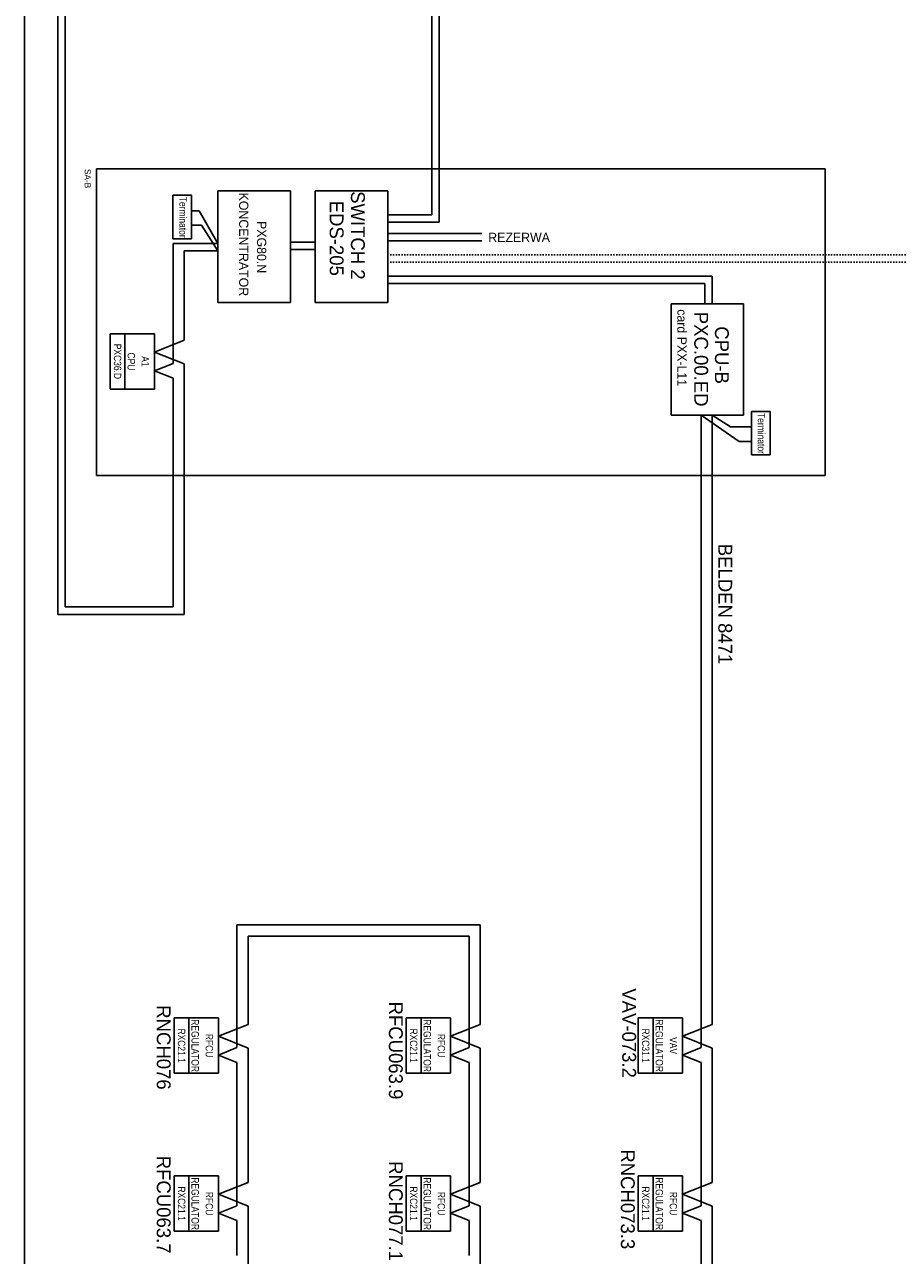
# Model space of a CAD drawing. Header units: millimetres. Extents: x -4295 to 10692, y -6128 to -188.
# Tile 27 of 30: x 8546 to 9504, y -3167 to -1818. Entities that reach past the tile are written whole.
import ezdxf
from ezdxf.enums import TextEntityAlignment as Align

# ---------------------------------------------------------------- set-up
doc = ezdxf.new("R2010")
doc.units = ezdxf.units.MM
doc.linetypes.add('ACAD_ISO07W100', pattern=[3, 0, -3])
doc.linetypes.add('DOT2', pattern=[0.125, 0, -0.125])
for name, color, linetype in [('AIS_SZAFY', 184, 'Continuous'), ('AIS_tabelka', 184, 'Continuous'), ('BACnet_LON', 170, 'Continuous'), ('BMS_podkład', 184, 'DOT2')]:
    doc.layers.add(name, color=color, linetype=linetype)
doc.layers.add('ETHERNET', color=10, linetype='Continuous', lineweight=30)
doc.styles.add('VARSOVIA', font='ARIALN.TTF')

msp = doc.modelspace()

# ---------------------------------------------------------------- linework, layer by layer
at = {"layer": 'AIS_SZAFY'}
for p, q in [((8624.8, -2312.3), (8624.9, -1976.2)), ((8624.9, -1976.2), (8684.3, -1976.2)), ((8624.9, -1976.2), (9424.4, -1976.2)), ((8684.3, -1976.2), (8711.2, -1976.2)), ((8684.3, -1976.2), (8711.2, -1976.2)), ((9424.4, -1976.2), (9424.4, -2312.3)), ((8758.1, -2122.5), (8758.1, -2000.2)), ((8758.1, -2000.2), (8837.6, -2000.2)), ((8837.6, -2122.5), (8837.6, -2000.2)), ((8865, -2122.5), (8865, -2000.2)), ((8865, -2000.2), (8944.6, -2000.2)), ((8944.6, -2122.5), (8944.6, -2000.2)), ((8837.6, -2122.5), (8758.1, -2122.5)), ((8944.6, -2122.5), (8865, -2122.5)), ((9255.2, -2246.1), (9255.2, -2123.9)), ((9255.2, -2123.9), (9334.8, -2123.9)), ((9334.8, -2246.1), (9334.8, -2123.9)), ((9334.8, -2246.1), (9255.2, -2246.1)), ((9424.4, -2312.3), (8624.8, -2312.3))]:
    msp.add_line(p, q, dxfattribs=at)
at = {"layer": 'AIS_tabelka', "color": 6}
msp.add_line((8546.1, -514.5), (8546.1, -6004.5), dxfattribs=at)
at = {"layer": 'BACnet_LON'}
for p, q in [((9001, -2034.6), (9001, -955.6)), ((8992.9, -2026.5), (8992.9, -963.7)), ((8582.5, -2464.6), (8582.5, -1406)), ((8590.6, -2456.5), (8590.6, -1414.1)), ((8708.8, -2004.9), (8708.8, -2052.7)), ((8708.8, -2004.9), (8729.3, -2004.9)), ((8729.3, -2004.9), (8729.3, -2052.7)), ((8729.3, -2022), (8737.5, -2022)), ((8758.1, -2057.9), (8737.5, -2022)), ((8729, -2037.8), (8740.2, -2037.8)), ((8758.1, -2066), (8740.2, -2037.8)), ((8944.6, -2026.5), (8992.9, -2026.5)), ((8944.6, -2034.6), (9001, -2034.6)), ((8944.6, -2046.8), (9047.7, -2046.8)), ((8729.3, -2052.7), (8708.8, -2052.7)), ((8708.9, -2156.8), (8708.9, -2057.9)), ((8708.9, -2057.9), (8758.1, -2057.9)), ((8837.6, -2056.4), (8865, -2056.4)), ((8837.6, -2064.5), (8865, -2064.5)), ((8944.6, -2054.9), (9047.7, -2054.9)), ((8721, -2156.8), (8721, -2066)), ((8721, -2066), (8758.1, -2066)), ((8944.6, -2093.6), (8992.7, -2093.6)), ((8944.6, -2093.6), (9300.3, -2093.6)), ((8944.6, -2101.7), (8992.9, -2101.7)), ((8944.6, -2101.7), (9292.2, -2101.7)), ((9292.2, -2123.9), (9292.2, -2101.7)), ((9300.3, -2123.9), (9300.3, -2093.6)), ((8640, -2156.8), (8656.2, -2156.8)), ((8640, -2156.8), (8640, -2217.6)), ((8656.2, -2156.8), (8656.2, -2217.6)), ((8656.2, -2156.8), (8672.4, -2156.8)), ((8656.2, -2156.8), (8656.2, -2217.6)), ((8672.4, -2156.8), (8688.6, -2156.8)), ((8688.6, -2156.8), (8688.6, -2217.6)), ((8708.9, -2189.4), (8708.9, -2156.8)), ((8721, -2163.9), (8721, -2156.8)), ((8721, -2163.9), (8721, -2156.8)), ((8688.6, -2176.9), (8721, -2163.9)), ((8721, -2189.9), (8688.6, -2176.9)), ((8688.6, -2197.5), (8708.9, -2189.4)), ((8708.9, -2205.6), (8688.6, -2197.5)), ((8721, -2189.9), (8721, -2217.6)), ((8708.9, -2205.6), (8708.9, -2217.6)), ((8656.2, -2217.6), (8640, -2217.6)), ((8672.4, -2217.6), (8656.2, -2217.6)), ((8688.6, -2217.6), (8672.4, -2217.6)), ((8708.9, -2217.6), (8708.9, -2234.4)), ((8708.9, -2222.3), (8708.9, -2234.4)), ((8721, -2217.6), (8721, -2234.4)), ((8721, -2222.3), (8721, -2234.4)), ((8708.9, -2456.5), (8708.9, -2234.4)), ((8721, -2464.6), (8721, -2234.4)), ((8582.5, -2464.6), (8721, -2464.6)), ((8590.6, -2456.5), (8708.9, -2456.5)), ((8710.2, -2907.1), (8726.4, -2907.1)), ((8710.2, -2907.1), (8710.2, -2967.8)), ((8726.4, -2907.1), (8726.4, -2967.8)), ((8726.4, -2907.1), (8742.6, -2907.1)), ((8726.4, -2907.1), (8726.4, -2967.8)), ((8742.6, -2907.1), (8758.8, -2907.1)), ((8758.8, -2907.1), (8758.8, -2967.8)), ((8964.8, -2907.1), (8981, -2907.1)), ((8964.8, -2907.1), (8964.8, -2967.8)), ((8981, -2907.1), (8981, -2967.8)), ((8981, -2907.1), (8997.2, -2907.1)), ((8981, -2907.1), (8981, -2967.8)), ((8997.2, -2907.1), (9013.4, -2907.1)), ((9013.4, -2907.1), (9013.4, -2967.8)), ((9219.3, -2907.1), (9235.5, -2907.1)), ((9219.3, -2907.1), (9219.3, -2967.8)), ((9235.5, -2907.1), (9235.5, -2967.8)), ((9235.5, -2907.1), (9251.7, -2907.1)), ((9235.5, -2907.1), (9235.5, -2967.8)), ((9251.7, -2907.1), (9267.9, -2907.1)), ((9267.9, -2907.1), (9267.9, -2967.8)), ((8726.4, -2967.8), (8710.2, -2967.8)), ((8742.6, -2967.8), (8726.4, -2967.8)), ((8758.8, -2967.8), (8742.6, -2967.8)), ((8981, -2967.8), (8964.8, -2967.8)), ((8997.2, -2967.8), (8981, -2967.8)), ((9013.4, -2967.8), (8997.2, -2967.8)), ((9235.5, -2967.8), (9219.3, -2967.8)), ((9251.7, -2967.8), (9235.5, -2967.8)), ((9267.9, -2967.8), (9251.7, -2967.8)), ((8710.2, -3080.3), (8726.4, -3080.3)), ((8710.2, -3080.3), (8710.2, -3141.1)), ((8726.4, -3080.3), (8726.4, -3141.1)), ((8726.4, -3080.3), (8742.6, -3080.3)), ((8726.4, -3080.3), (8726.4, -3141.1)), ((8742.6, -3080.3), (8758.8, -3080.3)), ((8758.8, -3080.3), (8758.8, -3141.1)), ((8964.8, -3080.3), (8981, -3080.3)), ((8964.8, -3080.3), (8964.8, -3141.1)), ((8981, -3080.3), (8981, -3141.1)), ((8981, -3080.3), (8997.2, -3080.3)), ((8981, -3080.3), (8981, -3141.1)), ((8997.2, -3080.3), (9013.4, -3080.3)), ((9013.4, -3080.3), (9013.4, -3141.1)), ((9219.3, -3080.3), (9235.5, -3080.3)), ((9219.3, -3080.3), (9219.3, -3141.1)), ((9235.5, -3080.3), (9235.5, -3141.1)), ((9235.5, -3080.3), (9251.7, -3080.3)), ((9235.5, -3080.3), (9235.5, -3141.1)), ((9251.7, -3080.3), (9267.9, -3080.3)), ((9267.9, -3080.3), (9267.9, -3141.1)), ((8726.4, -3141.1), (8710.2, -3141.1)), ((8742.6, -3141.1), (8726.4, -3141.1)), ((8758.8, -3141.1), (8742.6, -3141.1)), ((8981, -3141.1), (8964.8, -3141.1)), ((8997.2, -3141.1), (8981, -3141.1)), ((9013.4, -3141.1), (8997.2, -3141.1)), ((9235.5, -3141.1), (9219.3, -3141.1)), ((9251.7, -3141.1), (9235.5, -3141.1)), ((9267.9, -3141.1), (9251.7, -3141.1))]:
    msp.add_line(p, q, dxfattribs=at)
at = {"layer": 'BACnet_LON', "linetype": 'ACAD_ISO07W100'}
for p, q in [((8944.6, -2070.2), (9943.5, -2070.2)), ((8944.6, -2078.3), (9935.4, -2078.3))]:
    msp.add_line(p, q, dxfattribs=at)
at = {"layer": 'ETHERNET'}
for p, q in [((9288.2, -2939.7), (9288.2, -2246.1)), ((9330, -2274.9), (9288.2, -2246.1)), ((9300.3, -2837.6), (9300.3, -2246.1)), ((9320.6, -2259.1), (9300.3, -2246.1)), ((9343.4, -2242), (9343.4, -2289.7)), ((9343.4, -2242), (9363.9, -2242)), ((9363.9, -2242), (9363.9, -2289.7)), ((9320.6, -2259.1), (9343.4, -2259.1)), ((9330, -2274.9), (9343.4, -2274.9)), ((9363.9, -2289.7), (9343.4, -2289.7)), ((8779, -2939.7), (8779, -2805.2)), ((9045.8, -2805.2), (8779, -2805.2)), ((9045.8, -2914.2), (9045.8, -2805.2)), ((8791.2, -2914.2), (8791.2, -2817.4)), ((9033.6, -2817.4), (8791.2, -2817.4)), ((9033.6, -2939.7), (9033.6, -2817.4)), ((9300.3, -2914.2), (9300.3, -2837.6)), ((8791.2, -2914.2), (8791.2, -2884.7)), ((9045.8, -2914.2), (9045.8, -2884.7)), ((9300.3, -2914.2), (9300.3, -2884.7)), ((9300.3, -2914.2), (9300.3, -2884.7)), ((9288.2, -2939.7), (9288.2, -2896.8)), ((8758.8, -2927.2), (8791.2, -2914.2)), ((9013.4, -2927.2), (9045.8, -2914.2)), ((9267.9, -2927.2), (9300.3, -2914.2)), ((8791.2, -2940.1), (8758.8, -2927.2)), ((9045.8, -2940.1), (9013.4, -2927.2)), ((9300.3, -2940.1), (9267.9, -2927.2)), ((8758.8, -2947.8), (8779, -2939.7)), ((8791.2, -2978.5), (8791.2, -2940.1)), ((9013.4, -2947.8), (9033.6, -2939.7)), ((9045.8, -2978.5), (9045.8, -2940.1)), ((9267.9, -2947.8), (9288.2, -2939.7)), ((9300.3, -2978.5), (9300.3, -2940.1)), ((8779, -2955.9), (8758.8, -2947.8)), ((9033.6, -2955.9), (9013.4, -2947.8)), ((9288.2, -2955.9), (9267.9, -2947.8)), ((8779, -2994.2), (8779, -2955.9)), ((9033.6, -2994.2), (9033.6, -2955.9)), ((9045.8, -3087.5), (9045.8, -2960.8)), ((9288.2, -2994.2), (9288.2, -2955.9)), ((8791.2, -3087.5), (8791.2, -2978.5)), ((9300.3, -3087.5), (9300.3, -2978.5)), ((9300.3, -3087.5), (9300.3, -2978.5)), ((8779, -3113), (8779, -2994.2)), ((9033.6, -3113), (9033.6, -2994.2)), ((9288.2, -3113), (9288.2, -2994.2)), ((9288.2, -3113), (9288.2, -2994.2)), ((8791.2, -3087.5), (8791.2, -3057.9)), ((8791.2, -3087.5), (8791.2, -3057.9)), ((9045.8, -3087.5), (9045.8, -3057.9)), ((9300.3, -3087.5), (9300.3, -3057.9)), ((9300.3, -3087.5), (9300.3, -3057.9)), ((8779, -3113), (8779, -3070.1)), ((9288.2, -3113), (9288.2, -3070.1)), ((8758.8, -3100.4), (8791.2, -3087.5)), ((9013.4, -3100.4), (9045.8, -3087.5)), ((9267.9, -3100.4), (9300.3, -3087.5)), ((8791.2, -3113.4), (8758.8, -3100.4)), ((9045.8, -3113.4), (9013.4, -3100.4)), ((9300.3, -3113.4), (9267.9, -3100.4)), ((8758.8, -3121.1), (8779, -3113)), ((8791.2, -3151.7), (8791.2, -3113.4)), ((9013.4, -3121.1), (9033.6, -3113)), ((9045.8, -3151.7), (9045.8, -3113.4)), ((9267.9, -3121.1), (9288.2, -3113)), ((9300.3, -3231.2), (9300.3, -3113.4)), ((8779, -3129.2), (8758.8, -3121.1)), ((8779, -3167.5), (8779, -3129.2)), ((9033.6, -3129.2), (9013.4, -3121.1)), ((9033.6, -3167.5), (9033.6, -3129.2)), ((9288.2, -3129.2), (9267.9, -3121.1)), ((9288.2, -3256.7), (9288.2, -3129.2)), ((8791.2, -3260.7), (8791.2, -3151.7)), ((8791.2, -3260.7), (8791.2, -3151.7)), ((9045.8, -3260.7), (9045.8, -3151.7))]:
    msp.add_line(p, q, dxfattribs=at)

# ---------------------------------------------------------------- texts
at = {"layer": 'BMS_podkład'}
for s, height, p in [('SA-B', 6.75, (8615.3, -1976.2)), ('KONCENTRATOR', 10.125, (8786.5, -2002.1)), ('SWITCH 2', 15.19, (8911.7, -2000.5)), ('card PXX-L11', 10.125, (9267.2, -2130)), ('PXC.00.ED', 15.19, (9288.3, -2132.8))]:
    msp.add_text(s, height=height, rotation=270, dxfattribs=at).set_placement(p, align=Align.MIDDLE_LEFT)
at = {"layer": 'BMS_podkład', "style": 'VARSOVIA'}
for s, p in [('Terminator', (8719.8, -2029.1)), ('PXC36.D', (8648.1, -2187.2)), ('CPU', (8663.1, -2187.3)), ('A1', (8678.5, -2187.2)), ('REGULATOR', (8733.2, -2937.5)), ('REGULATOR', (8987.8, -2937.5)), ('REGULATOR', (9242.4, -2937.5)), ('RXC21.1', (8718.3, -2937.5)), ('RFCU', (8748.7, -2937.5)), ('RXC21.1', (8972.9, -2937.5)), ('RFCU', (9003.2, -2937.5)), ('RXC31.1', (9227.4, -2937.5)), ('VAV', (9257.8, -2937.5)), ('REGULATOR', (8733.2, -3110.8)), ('REGULATOR', (8987.8, -3110.8)), ('REGULATOR', (9242.4, -3110.8)), ('RXC21.1', (8718.3, -3110.7)), ('RFCU', (8748.7, -3110.7)), ('RXC21.1', (8972.9, -3110.7)), ('RFCU', (9003.2, -3110.7)), ('RXC21.1', (9227.4, -3110.7)), ('RFCU', (9257.8, -3110.7))]:
    msp.add_text(s, height=8.1, rotation=270, dxfattribs=at).set_placement(p, align=Align.MIDDLE_CENTER)
at = {"layer": 'BMS_podkład', "color": 4}
for s, height, p in [('EDS-205', 15.19, (8888.4, -2011)), ('PXG80.N', 10.12, (8806.1, -2033.3)), ('CPU-B', 15.19, (9311, -2148.7)), ('BELDEN 8471', 15.188, (9314.7, -2387.2)), ('VAV-073.2', 15.19, (9209.3, -2874.6)), ('RNCH076', 15.19, (8698.7, -2893.2)), ('RFCU063.9', 15.19, (8953.3, -2889.2)), ('RFCU063.7', 15.19, (8698.7, -3058.2)), ('RNCH073.3', 15.19, (9207.8, -3051.2)), ('RNCH077.1', 15.19, (8953.3, -3064.2))]:
    msp.add_text(s, height=height, rotation=270, dxfattribs=at).set_placement(p, align=Align.MIDDLE_LEFT)
msp.add_text('REZERWA', height=10.12, dxfattribs=at).set_placement((9054.7, -2051.2), align=Align.MIDDLE_LEFT)
at = {"layer": 'ETHERNET', "style": 'VARSOVIA'}
msp.add_text('Terminator', height=8.1, rotation=270, dxfattribs=at).set_placement((9354.4, -2266.2), align=Align.MIDDLE_CENTER)

doc.saveas('drawing.dxf')
